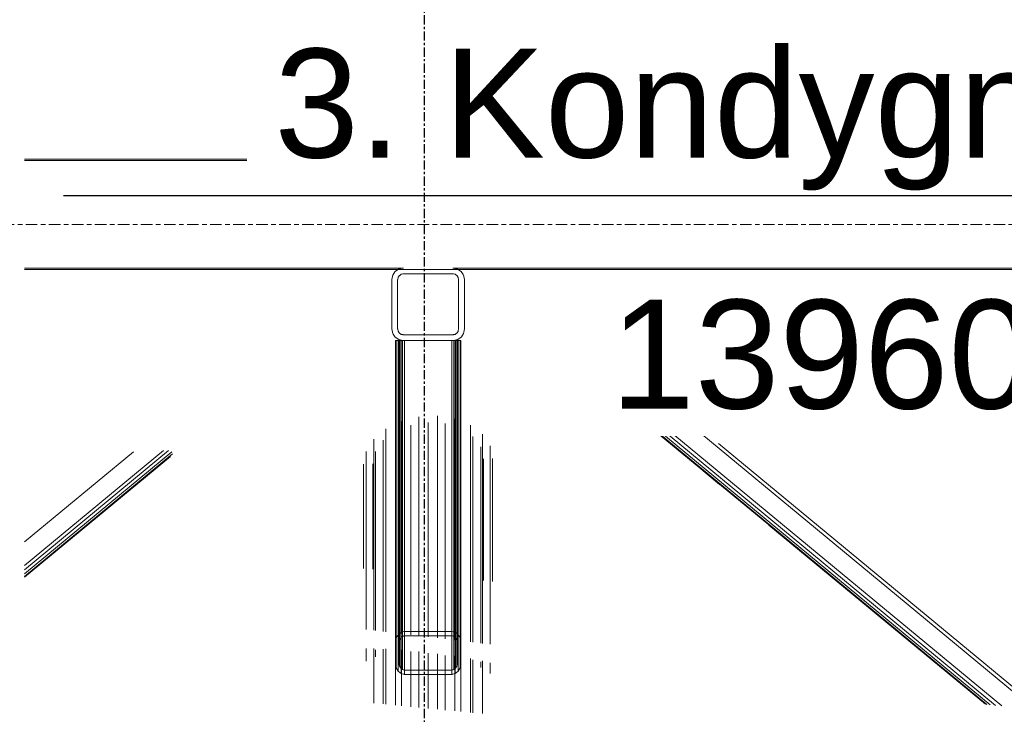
# Model space of a CAD drawing. Header units: millimetres. Extents: x 101535 to 192135, y -3968 to 17259.
# Tile 23 of 92: x 102807 to 104164, y 13285 to 14242. Entities that reach past the tile are written whole.
import ezdxf

# ---------------------------------------------------------------- set-up
doc = ezdxf.new("R2010")
doc.units = ezdxf.units.MM
doc.linetypes.add('Linia siatki', pattern=[22.225, 12.7, -3.175, 3.175, -3.175])
doc.linetypes.add('Środek _2_', pattern=[31.75, 6.35, -4.75, 15.9, -4.75])
for name, color, linetype, lineweight in [('A-FLOR-LEVL', 7, 'Continuous', 30), ('A-GENM', 7, 'Continuous', 18), ('S-GRID', 7, 'Continuous', 30)]:
    doc.layers.add(name, color=color, linetype=linetype, lineweight=lineweight)
doc.styles.add('Arial', font='arial.ttf', dxfattribs={"height": 150})

# ---------------------------------------------------------------- blocks, each defined once
blk = doc.blocks.new('Bezpośredni kształt - IR 026-25_3D1_2025_09_11-304393-Przekrój 29')
at = {"layer": 'A-GENM'}
for p, q in [((102813.7, 14050), (106794.5, 14050)), ((102956.4, 13900), (102813.7, 13900)), ((102956.4, 13900), (102966.4, 13900)), ((102966.4, 13900), (102984, 13900)), ((102984, 13900), (103006.5, 13900)), ((103006.5, 13900), (103331.9, 13900)), ((103324.2, 13894.6), (103321.3, 13890.1)), ((103324.2, 13894.6), (103324.7, 13895.3)), ((103329.2, 13898.3), (103324.7, 13895.3)), ((103329.2, 13898.3), (103329.9, 13898.8)), ((103334.8, 13899.8), (103329.9, 13898.8)), ((103336, 13900), (103331.9, 13900)), ((103335.7, 13899.9), (103334.8, 13899.8)), ((103336, 13900), (103335.7, 13899.9)), ((103404.4, 13899.9), (103404, 13900)), ((103408.2, 13900), (103404, 13900)), ((103409, 13899), (103404.4, 13899.9)), ((103733.6, 13900), (103408.2, 13900)), ((103409, 13899), (103409.7, 13898.9)), ((103409.7, 13898.9), (103410.2, 13898.8)), ((103414.6, 13895.8), (103410.2, 13898.8)), ((103414.6, 13895.8), (103415.4, 13895.3)), ((103418.3, 13890.9), (103415.4, 13895.3)), ((103733.6, 13900), (104674.5, 13900)), ((103320.9, 13888.5), (103320, 13884)), ((103320, 13884), (103320, 13833.8)), ((103320.9, 13888.6), (103321.3, 13890.1)), ((103320.9, 13888.5), (103320.9, 13888.6)), ((103320.9, 13888.6), (103320.9, 13888.6)), ((103320.9, 13888.5), (103320.9, 13888.5)), ((103328.1, 13884.4), (103328, 13884)), ((103328, 13825.6), (103328, 13884)), ((103328.1, 13884.4), (103328.6, 13887.1)), ((103328.9, 13887.4), (103328.6, 13887.1)), ((103328.9, 13887.4), (103330.4, 13889.7)), ((103330.8, 13889.9), (103330.4, 13889.7)), ((103330.8, 13889.9), (103333, 13891.4)), ((103333, 13891.4), (103335.3, 13891.8)), ((103335.3, 13891.8), (103335.6, 13891.9)), ((103335.3, 13891.8), (103335.3, 13891.8)), ((103335.6, 13891.9), (103336, 13892)), ((103336, 13892), (103348.8, 13892)), ((103348.8, 13892), (103354.4, 13892)), ((103354.4, 13892), (103357, 13892)), ((103357, 13892), (103365.3, 13892)), ((103365.3, 13892), (103373.5, 13892)), ((103373.5, 13892), (103376.1, 13892)), ((103376.1, 13892), (103381.7, 13892)), ((103381.7, 13892), (103384.7, 13892)), ((103384.7, 13892), (103397.4, 13892)), ((103397.4, 13892), (103401, 13892)), ((103404, 13892), (103401, 13892)), ((103404.5, 13891.9), (103404, 13892)), ((103404.5, 13891.9), (103404.8, 13891.8)), ((103404.5, 13891.9), (103404.5, 13891.9)), ((103404.8, 13891.8), (103407.1, 13891.4)), ((103407.5, 13891.1), (103407.1, 13891.4)), ((103407.5, 13891.1), (103409.7, 13889.7)), ((103409.9, 13889.3), (103409.7, 13889.7)), ((103409.9, 13889.3), (103411.4, 13887.1)), ((103411.5, 13886.6), (103411.4, 13887.1)), ((103411.5, 13886.6), (103412, 13884)), ((103412, 13874.4), (103412, 13884)), ((103418.3, 13890.9), (103418.8, 13890.1)), ((103418.8, 13890.1), (103419.1, 13888.6)), ((103419.1, 13888.5), (103419.1, 13888.6)), ((103419.1, 13888.6), (103419.1, 13888.6)), ((103420, 13884), (103419.1, 13888.5)), ((103419.1, 13888.5), (103419.1, 13888.5)), ((103420, 13833.8), (103420, 13884)), ((103412, 13874.4), (103412, 13816)), ((103320, 13833.8), (103320, 13816)), ((103328, 13825.6), (103328, 13816)), ((103420, 13833.8), (103420, 13816)), ((103320, 13816), (103320.9, 13811.5)), ((103328.1, 13815.6), (103328, 13816)), ((103328.6, 13812.9), (103328.1, 13815.6)), ((103330.1, 13810.7), (103328.6, 13812.9)), ((103411.2, 13812.6), (103409.7, 13810.3)), ((103411.2, 13812.6), (103411.4, 13812.9)), ((103411.5, 13813.4), (103411.4, 13812.9)), ((103412, 13816), (103411.5, 13813.4)), ((103419.1, 13811.5), (103420, 13816)), ((103320.9, 13811.5), (103320.9, 13811.5)), ((103320.9, 13811.5), (103320.9, 13811.4)), ((103320.9, 13811.4), (103320.9, 13811.4)), ((103320.9, 13811.4), (103321.3, 13809.9)), ((103321.8, 13809.1), (103321.3, 13809.9)), ((103321.8, 13809.1), (103324.7, 13804.7)), ((103325.5, 13804.2), (103324.7, 13804.7)), ((103325, 13384.5), (103325, 13800)), ((103325, 13800), (103326, 13800)), ((103325, 13800), (103325, 13384.5)), ((103326, 13800), (103325, 13800)), ((103325.5, 13804.2), (103329.9, 13801.2)), ((103326, 13800), (103328.7, 13800)), ((103326, 13800), (103326, 13390.2)), ((103326, 13800), (103326, 13390.2)), ((103328.7, 13800), (103326, 13800)), ((103328.7, 13800), (103328.7, 13395)), ((103328.7, 13395), (103328.7, 13800)), ((103328.7, 13800), (103332.8, 13800)), ((103332.8, 13800), (103328.7, 13800)), ((103330.4, 13801.1), (103329.9, 13801.2)), ((103330.6, 13800), (103330, 13800)), ((103330, 13384.5), (103330, 13800)), ((103330, 13800), (103330, 13384.5)), ((103330.6, 13800), (103330, 13800)), ((103330.1, 13810.7), (103330.4, 13810.3)), ((103332.6, 13808.9), (103330.4, 13810.3)), ((103330.4, 13801.1), (103331.5, 13800.9)), ((103332.2, 13800), (103330.6, 13800)), ((103330.6, 13387.9), (103330.6, 13800)), ((103330.6, 13800), (103330.6, 13387.9)), ((103332.2, 13800), (103330.6, 13800)), ((103331.6, 13800.9), (103331.5, 13800.9)), ((103331.5, 13800.9), (103331.5, 13800.9)), ((103332.9, 13800.6), (103331.6, 13800.9)), ((103332.2, 13800), (103332.2, 13390.8)), ((103332.2, 13800), (103334.7, 13800)), ((103332.2, 13390.8), (103332.2, 13800)), ((103334.7, 13800), (103332.2, 13800)), ((103332.6, 13808.9), (103333, 13808.6)), ((103332.8, 13800), (103336, 13800)), ((103332.8, 13800), (103332.8, 13398.2)), ((103332.8, 13800), (103332.8, 13398.2)), ((103336, 13800), (103332.8, 13800)), ((103333.1, 13800.6), (103332.9, 13800.6)), ((103332.9, 13800.6), (103332.9, 13800.6)), ((103335.3, 13808.2), (103333, 13808.6)), ((103333.1, 13800.6), (103335.8, 13800)), ((103333.1, 13800.6), (103333.1, 13800.6)), ((103336, 13800), (103334.7, 13800)), ((103334.7, 13392.7), (103334.7, 13800)), ((103334.7, 13800), (103334.7, 13392.7)), ((103336, 13800), (103334.7, 13800)), ((103335.6, 13808.1), (103335.3, 13808.2)), ((103335.3, 13808.2), (103335.3, 13808.2)), ((103335.6, 13808.1), (103336, 13808)), ((103335.8, 13800), (103336, 13800)), ((103348.8, 13808), (103336, 13808)), ((103336, 13800), (103337.5, 13800)), ((103336, 13800), (103337.5, 13800)), ((103336, 13800), (103337.5, 13800)), ((103336, 13800), (103336.9, 13800)), ((103337.5, 13800), (103336, 13800)), ((103336.9, 13800), (103372.7, 13800)), ((103337.5, 13800), (103337.5, 13399.3)), ((103337.5, 13393.4), (103337.5, 13800)), ((103402.5, 13800), (103337.5, 13800)), ((103337.5, 13800), (103402.5, 13800)), ((103337.5, 13800), (103337.5, 13399.3)), ((103337.5, 13800), (103337.5, 13393.4)), ((103402.5, 13800), (103337.5, 13800)), ((103402.5, 13800), (103337.5, 13800)), ((103354.4, 13808), (103348.8, 13808)), ((103357, 13808), (103354.4, 13808)), ((103365.3, 13808), (103357, 13808)), ((103373.5, 13808), (103365.3, 13808)), ((103372.7, 13800), (103373.5, 13800)), ((103376.1, 13808), (103373.5, 13808)), ((103373.5, 13800), (103404, 13800)), ((103381.7, 13808), (103376.1, 13808)), ((103381.7, 13808), (103384.7, 13808)), ((103397.4, 13808), (103384.7, 13808)), ((103397.4, 13808), (103401, 13808)), ((103404, 13808), (103401, 13808)), ((103404, 13800), (103402.5, 13800)), ((103402.5, 13393.4), (103402.5, 13800)), ((103402.5, 13800), (103402.5, 13399.3)), ((103402.5, 13800), (103404, 13800)), ((103402.5, 13800), (103402.5, 13399.3)), ((103402.5, 13800), (103402.5, 13393.4)), ((103402.5, 13800), (103404, 13800)), ((103404, 13800), (103402.5, 13800)), ((103404.5, 13808.1), (103404, 13808)), ((103404, 13800), (103405.4, 13800)), ((103404, 13800), (103407.3, 13800)), ((103407.3, 13800), (103404, 13800)), ((103405.4, 13800), (103404, 13800)), ((103404.2, 13800), (103404, 13800)), ((103404.2, 13800), (103407, 13800.6)), ((103404.8, 13808.2), (103404.5, 13808.1)), ((103404.5, 13808.1), (103404.5, 13808.1)), ((103404.8, 13808.2), (103407.1, 13808.6)), ((103407.8, 13800), (103405.4, 13800)), ((103405.4, 13800), (103405.4, 13392.7)), ((103405.4, 13392.7), (103405.4, 13800)), ((103407.8, 13800), (103405.4, 13800)), ((103407, 13800.6), (103407, 13800.6)), ((103407, 13800.6), (103407.2, 13800.6)), ((103409.3, 13810.1), (103407.1, 13808.6)), ((103407.2, 13800.6), (103408.5, 13800.9)), ((103407.2, 13800.6), (103407.2, 13800.6)), ((103407.3, 13800), (103411.4, 13800)), ((103407.3, 13800), (103407.3, 13398.2)), ((103407.3, 13800), (103407.3, 13398.2)), ((103411.4, 13800), (103407.3, 13800)), ((103407.8, 13800), (103407.8, 13390.8)), ((103407.8, 13800), (103409.5, 13800)), ((103407.8, 13800), (103407.8, 13390.8)), ((103409.5, 13800), (103407.8, 13800)), ((103408.5, 13800.9), (103408.5, 13800.9)), ((103408.5, 13800.9), (103408.6, 13800.9)), ((103409.7, 13801.1), (103408.6, 13800.9)), ((103409.3, 13810.1), (103409.7, 13810.3)), ((103410, 13800), (103409.5, 13800)), ((103409.5, 13387.9), (103409.5, 13800)), ((103409.5, 13800), (103409.5, 13387.9)), ((103410, 13800), (103409.5, 13800)), ((103409.7, 13801.1), (103410.2, 13801.2)), ((103410, 13384.5), (103410, 13800)), ((103410, 13800), (103410, 13384.5)), ((103410.9, 13801.7), (103410.2, 13801.2)), ((103410.9, 13801.7), (103415.4, 13804.7)), ((103411.4, 13800), (103411.4, 13395)), ((103411.4, 13800), (103414.1, 13800)), ((103411.4, 13800), (103411.4, 13395)), ((103414.1, 13800), (103411.4, 13800)), ((103414.1, 13800), (103414.1, 13390.2)), ((103414.1, 13390.2), (103414.1, 13800)), ((103414.1, 13800), (103415, 13800)), ((103415, 13800), (103414.1, 13800)), ((103415, 13384.5), (103415, 13800)), ((103415, 13800), (103415, 13384.5)), ((103415.8, 13805.4), (103415.4, 13804.7)), ((103415.8, 13805.4), (103418.8, 13809.9)), ((103419.1, 13811.5), (103418.8, 13809.9)), ((103325, 13354.9), (103325, 13788.2)), ((103325, 13788.2), (103325, 13354.9)), ((103326, 13349.3), (103326, 13785.2)), ((103326, 13785.2), (103326, 13349.3)), ((103330, 13354.9), (103330, 13788.3)), ((103330, 13788.3), (103330, 13354.9)), ((103330.6, 13351.5), (103330.6, 13786.5)), ((103330.6, 13786.5), (103330.6, 13351.5)), ((103332.2, 13348.7), (103332.2, 13785.4)), ((103332.2, 13785.4), (103332.2, 13348.7)), ((103402.5, 13346.1), (103402.5, 13785.4)), ((103402.5, 13785.4), (103402.5, 13346.1)), ((103405.4, 13346.7), (103405.4, 13785.6)), ((103405.4, 13785.6), (103405.4, 13346.7)), ((103407.8, 13786.6), (103407.8, 13348.7)), ((103407.8, 13786.6), (103407.8, 13348.7)), ((103409.5, 13788.2), (103409.5, 13351.5)), ((103409.5, 13351.5), (103409.5, 13788.2)), ((103410, 13354.9), (103410, 13789.9)), ((103410, 13789.9), (103410, 13354.9)), ((103414.1, 13349.3), (103414.1, 13787.1)), ((103414.1, 13787.1), (103414.1, 13349.3)), ((103415, 13354.9), (103415, 13789.9)), ((103415, 13789.9), (103415, 13354.9)), ((103328.7, 13344.5), (103328.7, 13782.7)), ((103328.7, 13782.7), (103328.7, 13344.5)), ((103332.8, 13341.3), (103332.8, 13780.8)), ((103332.8, 13780.8), (103332.8, 13341.3)), ((103334.7, 13346.7), (103334.7, 13784)), ((103334.7, 13784), (103334.7, 13346.7)), ((103337.5, 13346.1), (103337.5, 13783.8)), ((103337.5, 13783.8), (103337.5, 13346.1)), ((103337.5, 13340.2), (103337.5, 13780.8)), ((103337.5, 13780.8), (103337.5, 13340.2)), ((103402.5, 13340.2), (103402.5, 13782)), ((103402.5, 13340.2), (103402.5, 13782)), ((103407.3, 13782.7), (103407.3, 13341.3)), ((103407.3, 13782.7), (103407.3, 13341.3)), ((103411.4, 13784.5), (103411.4, 13344.5)), ((103411.4, 13344.5), (103411.4, 13784.5)), ((103357.4, 13695), (103357.4, 13393.4)), ((103357.4, 13393.4), (103357.4, 13695)), ((103382.7, 13390.5), (103382.7, 13696.2)), ((103382.7, 13696.2), (103382.7, 13390.5)), ((103407, 13692.3), (103407, 13387.4)), ((103407, 13692.3), (103407, 13387.4)), ((103311.8, 13678.3), (103311.8, 13398.9)), ((103311.8, 13678.3), (103311.8, 13398.9)), ((103333.1, 13688.9), (103333.1, 13396.4)), ((103333.1, 13688.9), (103333.1, 13396.4)), ((103346.4, 13394.7), (103346.4, 13683.7)), ((103346.4, 13394.7), (103346.4, 13683.7)), ((103370, 13391.9), (103370, 13687.4)), ((103370, 13391.9), (103370, 13687.4)), ((103393.6, 13685.9), (103393.6, 13389)), ((103393.6, 13389), (103393.6, 13685.9)), ((103414.9, 13679.2), (103414.9, 13386.5)), ((103414.9, 13679.2), (103414.9, 13386.5)), ((103428.3, 13683.6), (103428.3, 13384.8)), ((103428.3, 13683.6), (103428.3, 13384.8)), ((103686.5, 13677.2), (104144.7, 13298.2)), ((103686.5, 13677.2), (104144.7, 13298.2)), ((103690.4, 13679.3), (104152, 13297.4)), ((104152, 13297.4), (103690.4, 13679.3)), ((104160.5, 13296.6), (103696.7, 13680.2)), ((103696.7, 13680.2), (104160.5, 13296.6)), ((103733.9, 13681.9), (104028.6, 13438.1)), ((104028.6, 13438.1), (103733.9, 13681.9)), ((103295.3, 13664.1), (103295.3, 13400.9)), ((103295.3, 13400.9), (103295.3, 13664.1)), ((103308.2, 13399.4), (103308.2, 13662.8)), ((103308.2, 13399.4), (103308.2, 13662.8)), ((103325.1, 13397.3), (103325.1, 13675.1)), ((103325.1, 13397.3), (103325.1, 13675.1)), ((103431.8, 13384.4), (103431.8, 13668.1)), ((103431.8, 13384.4), (103431.8, 13668.1)), ((103444.8, 13382.8), (103444.8, 13670.9)), ((103444.8, 13382.8), (103444.8, 13670.9)), ((103685.7, 13674.3), (104139.7, 13298.8)), ((103685.7, 13674.3), (104139.7, 13298.8)), ((103688.4, 13670.8), (103839.4, 13546)), ((103839.4, 13546), (103688.4, 13670.8)), ((103442.7, 13383.1), (103442.7, 13653.7)), ((103442.7, 13653.7), (103442.7, 13383.1)), ((103455.3, 13655.2), (103455.3, 13504)), ((103455.3, 13504), (103455.3, 13655.2)), ((103770, 13658.3), (104215.7, 13289.6)), ((103770, 13658.3), (104215.7, 13289.6)), ((102813.7, 13490.2), (103005.3, 13648.7)), ((103005.3, 13648.7), (102813.7, 13490.2)), ((103012.4, 13648.4), (102813.7, 13484)), ((103012.4, 13648.4), (102813.7, 13484)), ((102813.7, 13522.6), (102963.9, 13646.9)), ((102813.7, 13522.6), (102963.9, 13646.9)), ((103016.7, 13646.7), (102813.7, 13478.7)), ((103016.7, 13646.7), (102813.7, 13478.7)), ((103017.6, 13643.9), (102813.7, 13475.2)), ((103017.6, 13643.9), (102813.7, 13475.2)), ((103014.8, 13640.4), (102813.7, 13474)), ((103014.8, 13640.4), (102813.7, 13474)), ((103284.7, 13647.4), (103284.7, 13483.6)), ((103284.7, 13483.6), (103284.7, 13647.4)), ((103297.4, 13400.7), (103297.4, 13647)), ((103297.4, 13400.7), (103297.4, 13647)), ((103446.4, 13506.5), (103446.4, 13637.2)), ((103446.4, 13637.2), (103446.4, 13506.5)), ((103458.9, 13637.7), (103458.9, 13502)), ((103458.9, 13637.7), (103458.9, 13502)), ((103281.1, 13629.6), (103281.1, 13488.3)), ((103281.1, 13488.3), (103281.1, 13629.6)), ((103293.6, 13485.1), (103293.6, 13630.2)), ((103293.6, 13485.1), (103293.6, 13630.2)), ((103771.7, 13601.9), (103740.5, 13627.8)), ((103740.5, 13627.8), (103771.7, 13601.9)), ((103455.3, 13619.9), (103455.3, 13596.1)), ((103455.3, 13596.1), (103455.3, 13619.9)), ((103839.5, 13545.9), (104138, 13299)), ((104138, 13299), (103839.5, 13545.9)), ((103446.4, 13469.6), (103446.4, 13506.2)), ((103446.4, 13506.2), (103446.4, 13469.6)), ((103455.3, 13503.9), (103455.3, 13381.6)), ((103455.3, 13381.6), (103455.3, 13503.9)), ((103458.9, 13501.7), (103458.9, 13468.3)), ((103458.9, 13501.7), (103458.9, 13468.3)), ((103281.1, 13488.1), (103281.1, 13485.8)), ((103281.1, 13485.8), (103281.1, 13488.1)), ((103284.7, 13483.5), (103284.7, 13402.2)), ((103284.7, 13402.2), (103284.7, 13483.5)), ((104028.6, 13438.1), (104206.9, 13290.7)), ((104206.9, 13290.7), (104028.6, 13438.1)), ((103327.5, 13392.8), (103326, 13390.2)), ((103327.5, 13392.8), (103327.7, 13393.3)), ((103328.7, 13395), (103327.7, 13393.3)), ((103330.9, 13396.7), (103328.7, 13395)), ((103330.9, 13396.7), (103332.8, 13398.2)), ((103332.2, 13390.8), (103333.6, 13391.9)), ((103334.9, 13398.7), (103332.8, 13398.2)), ((103333.6, 13391.9), (103333.8, 13392.1)), ((103334.7, 13392.7), (103333.8, 13392.1)), ((103336, 13393), (103334.7, 13392.7)), ((103336.7, 13399.1), (103334.9, 13398.7)), ((103336, 13393), (103336.7, 13393.2)), ((103336.7, 13399.1), (103337.5, 13399.3)), ((103336.7, 13393.2), (103337.5, 13393.4)), ((103366.7, 13399.3), (103337.5, 13399.3)), ((103367, 13393.4), (103337.5, 13393.4)), ((103402.5, 13399.3), (103366.7, 13399.3)), ((103367, 13393.4), (103402.5, 13393.4)), ((103404.7, 13398.8), (103402.5, 13399.3)), ((103403.8, 13393.1), (103402.5, 13393.4)), ((103403.8, 13393.1), (103404.7, 13392.9)), ((103405.5, 13398.6), (103404.7, 13398.8)), ((103404.7, 13392.9), (103405.4, 13392.7)), ((103405.4, 13392.7), (103406.3, 13392.1)), ((103405.5, 13398.6), (103407.3, 13398.2)), ((103406.5, 13391.9), (103406.3, 13392.1)), ((103406.5, 13391.9), (103407.8, 13390.8)), ((103409.1, 13396.7), (103407.3, 13398.2)), ((103411.4, 13395), (103409.1, 13396.7)), ((103412.3, 13393.3), (103411.4, 13395)), ((103412.6, 13392.8), (103412.3, 13393.3)), ((103414.1, 13390.2), (103412.6, 13392.8)), ((103325.6, 13387.6), (103325, 13384.5)), ((103325, 13370.4), (103325, 13384.5)), ((103325.6, 13387.6), (103326, 13390.2)), ((103330.3, 13386.1), (103330, 13384.5)), ((103330, 13369.1), (103330, 13384.5)), ((103330.3, 13386.1), (103330.6, 13387.9)), ((103331.4, 13389.2), (103330.6, 13387.9)), ((103331.4, 13389.2), (103332.2, 13390.8)), ((103407.8, 13390.8), (103408.7, 13389.2)), ((103408.7, 13389.2), (103409.5, 13387.9)), ((103409.7, 13386.4), (103409.5, 13387.9)), ((103409.7, 13386.4), (103410, 13384.5)), ((103410, 13370.4), (103410, 13384.5)), ((103414.6, 13387.1), (103414.1, 13390.2)), ((103414.6, 13387.1), (103415, 13384.5)), ((103415, 13369.1), (103415, 13384.5)), ((103284.7, 13375.6), (103284.7, 13358.5)), ((103284.7, 13358.5), (103284.7, 13375.6)), ((103295.3, 13375.8), (103295.3, 13300.5)), ((103295.3, 13300.5), (103295.3, 13375.8)), ((103297.4, 13364.5), (103297.4, 13374.1)), ((103297.4, 13364.5), (103297.4, 13374.1)), ((103308.2, 13299.7), (103308.2, 13374.7)), ((103308.2, 13299.7), (103308.2, 13374.7)), ((103311.8, 13375.3), (103311.8, 13298.9)), ((103311.8, 13375.3), (103311.8, 13298.9)), ((103325, 13370.4), (103325, 13354.9)), ((103325.1, 13297.6), (103325.1, 13373.4)), ((103325.1, 13297.6), (103325.1, 13373.4)), ((103330, 13369.1), (103330, 13354.9)), ((103333.1, 13373.8), (103333.1, 13296.8)), ((103333.1, 13373.8), (103333.1, 13296.8)), ((103346.4, 13295.5), (103346.4, 13371.7)), ((103346.4, 13295.5), (103346.4, 13371.7)), ((103357.4, 13371.5), (103357.4, 13294.5)), ((103357.4, 13294.5), (103357.4, 13371.5)), ((103370, 13293.3), (103370, 13369.3)), ((103370, 13293.3), (103370, 13369.3)), ((103382.7, 13292), (103382.7, 13368.6)), ((103382.7, 13368.6), (103382.7, 13292)), ((103393.6, 13366.3), (103393.6, 13291)), ((103393.6, 13291), (103393.6, 13366.3)), ((103407, 13365.5), (103407, 13289.7)), ((103407, 13365.5), (103407, 13289.7)), ((103410, 13370.4), (103410, 13354.9)), ((103415, 13369.1), (103415, 13354.9)), ((103325.5, 13352.1), (103325, 13354.9)), ((103325.5, 13352.1), (103326, 13349.3)), ((103330.3, 13353.2), (103330, 13354.9)), ((103330.3, 13353.2), (103330.6, 13351.5)), ((103331.4, 13350.1), (103330.6, 13351.5)), ((103409.5, 13351.5), (103408.7, 13350.1)), ((103409.8, 13353.3), (103409.5, 13351.5)), ((103409.8, 13353.3), (103410, 13354.9)), ((103414.6, 13352.1), (103414.1, 13349.3)), ((103414.6, 13352.1), (103415, 13354.9)), ((103414.9, 13363.2), (103414.9, 13288.9)), ((103414.9, 13363.2), (103414.9, 13288.9)), ((103428.3, 13362), (103428.3, 13287.6)), ((103428.3, 13362), (103428.3, 13287.6)), ((103431.8, 13287.2), (103431.8, 13360.1)), ((103431.8, 13287.2), (103431.8, 13360.1)), ((103442.7, 13349.6), (103442.7, 13357.4)), ((103442.7, 13357.4), (103442.7, 13349.6)), ((103444.8, 13286.1), (103444.8, 13358.8)), ((103444.8, 13286.1), (103444.8, 13358.8)), ((103455.3, 13356.1), (103455.3, 13341.3)), ((103455.3, 13341.3), (103455.3, 13356.1)), ((103327.4, 13346.9), (103326, 13349.3)), ((103327.4, 13346.9), (103328.7, 13344.5)), ((103330.8, 13342.9), (103328.7, 13344.5)), ((103330.8, 13342.9), (103332.8, 13341.3)), ((103331.4, 13350.1), (103332.2, 13348.7)), ((103333.4, 13347.7), (103332.2, 13348.7)), ((103334.4, 13340.9), (103332.8, 13341.3)), ((103333.4, 13347.7), (103334.7, 13346.7)), ((103334.4, 13340.9), (103336, 13340.5)), ((103335.4, 13346.6), (103334.7, 13346.7)), ((103336.1, 13346.4), (103335.4, 13346.6)), ((103336, 13340.5), (103336.8, 13340.3)), ((103336.1, 13346.4), (103336.8, 13346.2)), ((103336.8, 13346.2), (103337.5, 13346.1)), ((103336.8, 13340.3), (103337.5, 13340.2)), ((103369.8, 13346.1), (103337.5, 13346.1)), ((103370.8, 13340.2), (103337.5, 13340.2)), ((103369.8, 13346.1), (103402.5, 13346.1)), ((103370.8, 13340.2), (103402.5, 13340.2)), ((103403.3, 13346.2), (103402.5, 13346.1)), ((103402.5, 13340.2), (103403.3, 13340.3)), ((103404, 13346.4), (103403.3, 13346.2)), ((103404, 13340.5), (103403.3, 13340.3)), ((103404, 13346.4), (103404.7, 13346.6)), ((103404, 13340.5), (103405.6, 13340.9)), ((103404.7, 13346.6), (103405.4, 13346.7)), ((103406.6, 13347.7), (103405.4, 13346.7)), ((103405.6, 13340.9), (103407.3, 13341.3)), ((103406.6, 13347.7), (103407.8, 13348.7)), ((103407.3, 13341.3), (103409.3, 13342.9)), ((103408.7, 13350.1), (103407.8, 13348.7)), ((103409.3, 13342.9), (103411.4, 13344.5)), ((103412.7, 13346.9), (103411.4, 13344.5)), ((103412.7, 13346.9), (103414.1, 13349.3))]:
    blk.add_line(p, q, dxfattribs=at)
blk = doc.blocks.new('Bezpośredni kształt - CONCRETE_SLAB-304394-Przekrój 29')
blk.add_blockref('Bezpośredni kształt - IR 026-25_3D1_2025_09_11-304393-Przekrój 29', (0, 0))
blk = doc.blocks.new('Bezpośredni kształt - CONCRETE_SLAB-305723-Przekrój 29')
at = {"layer": 'A-GENM'}
for p, q in [((109922.8, 14048), (102813.7, 14048)), ((102813.7, 13898), (109922.8, 13898))]:
    blk.add_line(p, q, dxfattribs=at)
blk = doc.blocks.new('IR 026-25_3D1_2025_09_11_ifc-1-Przekrój 29')
at = {"layer": 'A-FLOR-LEVL', "linetype": 'Środek _2_', "lineweight": 9}
blk.add_line((101534.5, 13960), (104823.7, 13960), dxfattribs=at)
at = {"layer": 'A-GENM', "lineweight": 18}
for name in ['Bezpośredni kształt - CONCRETE_SLAB-304394-Przekrój 29', 'Bezpośredni kształt - CONCRETE_SLAB-305723-Przekrój 29']:
    blk.add_blockref(name, (0, 0), dxfattribs=at)
at = {"layer": 'A-FLOR-LEVL', "lineweight": 9, "char_height": 150, "attachment_point": 1, "style": 'Arial', "bg_fill": 3, "box_fill_scale": 1.25, "bg_fill_color": 256, "bg_fill_true_color": 13158600, "bg_fill_transparency": 0}
for s, insert, width in [('3. Kondygnacja', (103158.1, 14202.2), 1783.755), ('13960 mm', (103621, 13856.3), 1234.599)]:
    blk.add_mtext(s, dxfattribs=dict(at, insert=insert, width=width))

msp = doc.modelspace()

# ---------------------------------------------------------------- block references
at = {"lineweight": 5}
msp.add_blockref('IR 026-25_3D1_2025_09_11_ifc-1-Przekrój 29', (0, 0), dxfattribs=at)

# ---------------------------------------------------------------- next in the draw order: linework, layer by layer
at = {"layer": 'A-FLOR-LEVL'}
msp.add_line((102867.4, 14000), (111766.3, 14000), dxfattribs=at)
at = {"layer": 'S-GRID', "linetype": 'Linia siatki'}
msp.add_line((103365, -3900), (103365, 14671.9), dxfattribs=at)

doc.saveas('drawing.dxf')
